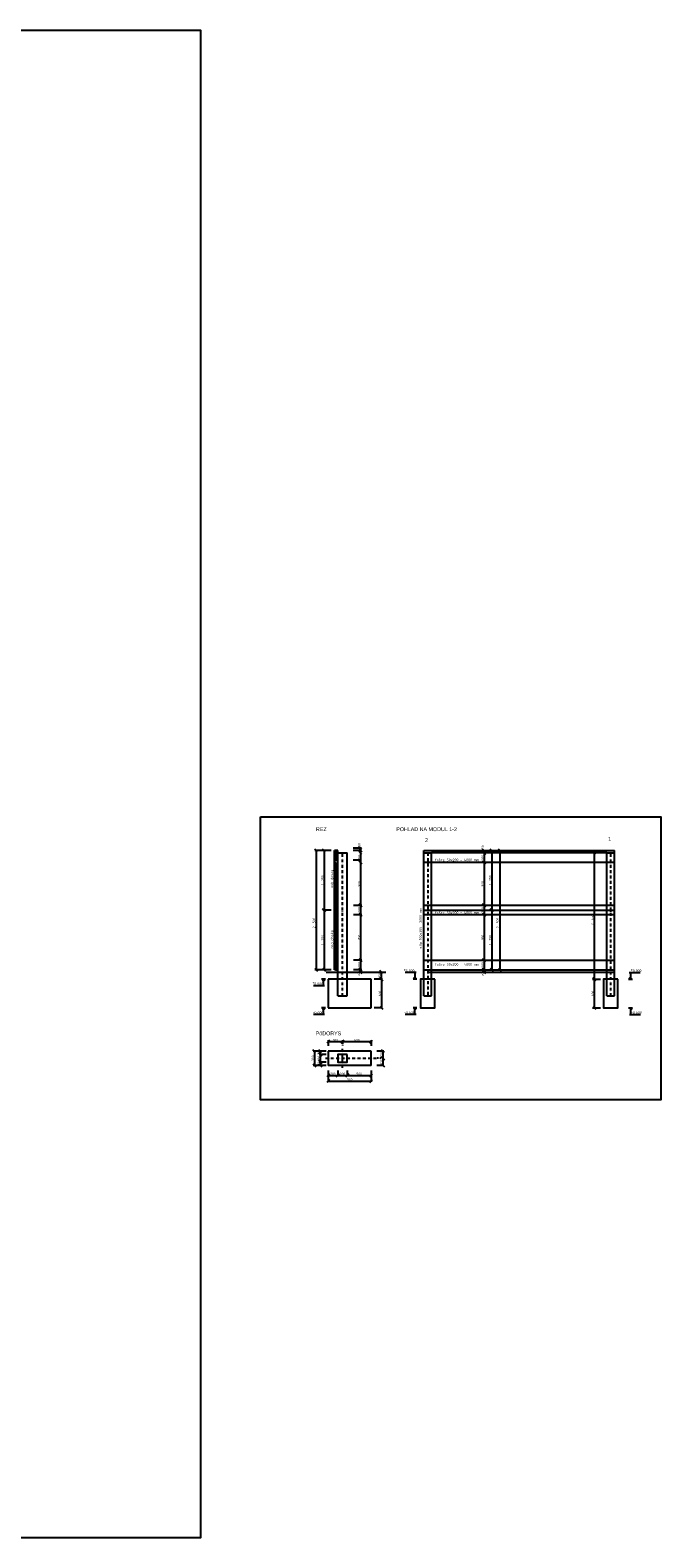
# Model space of a CAD drawing. Extents: x 4743276 to 9726129, y -4307434 to -1665362.
# Tile 9 of 121: x 4902497 to 4915732, y -2166710 to -2135082. Entities that reach past the tile are written whole.
import ezdxf
from ezdxf.enums import TextEntityAlignment as Align

# ---------------------------------------------------------------- set-up
doc = ezdxf.new("R2010")
doc.units = 0
doc.header["$MEASUREMENT"] = 0
doc.linetypes.add('BODKOCIARKOVANA_3', pattern=[5.6, 3, -1.3, 0, -1.3])
doc.layers.get('0').update_dxf_attribs({"linetype": 'CONTINUOUS'})
doc.layers.get('Defpoints').update_dxf_attribs({"color": 61, "linetype": 'CONTINUOUS'})
for name, color, linetype in [('DVERE', 47, 'CONTINUOUS'), ('KÓTY', 4, 'CONTINUOUS'), ('TENKÁ', 7, 'CONTINUOUS'), ('Výšky', 64, 'CONTINUOUS'), ('šrafy-múry', 8, 'CONTINUOUS')]:
    doc.layers.add(name, color=color, linetype=linetype)
doc.styles.add('Style-Arial', font='arial.ttf')
doc.styles.add('STYLE1', font='isocp.shx')
doc.dimstyles.new('STANDARD-20', dxfattribs={"dimtxt": 50, "dimasz": 60, "dimexe": 10, "dimexo": 200, "dimgap": 5, "dimtad": 1, "dimdsep": 46, "dimlunit": 6, "dimtxsty": 'STYLE1', "dimblk1": 'OBLIQUE', "dimblk2": 'OBLIQUE', "dimsah": 1, "dimcen": 2.5, "dimse1": 1, "dimse2": 1, "dimadec": 0, "dimazin": 0, "dimtfac": 1, "dimtmove": 1, "dimatfit": 3, "dimldrblk": 'OBLIQUE', "dimfxl": 1, "dimtolj": 1, "dimtzin": 0, "dimarcsym": 0})

# ---------------------------------------------------------------- blocks, each defined once
blk = doc.blocks.new('_OBLIQUE')
at = {"color": 0, "linetype": 'ByBlock'}
blk.add_line((-0.5, -0.5), (0.5, 0.5), dxfattribs=at)
blk = doc.blocks.new('*D42403')
at = {"layer": 'Defpoints', "color": 0}
for p in [(4912761, -2152292), (4912182, -2153542), (4912761, -2153542)]:
    blk.add_point(p, dxfattribs=at)
at = {"layer": 'KÓTY', "color": 0, "lineweight": -2}
blk.add_line((4912182, -2152292), (4912182, -2153542), dxfattribs=at)
at = {"layer": 'KÓTY', "color": 0, "linetype": 'ByBlock', "lineweight": -2, "xscale": 60, "yscale": 60, "zscale": 60}
for p, rotation in [((4912182, -2152292), 90), ((4912182, -2153542), 270)]:
    blk.add_blockref('_OBLIQUE', p, dxfattribs=dict(at, rotation=rotation))
at = {"layer": 'KÓTY', "color": 0, "insert": (4912151, -2152917), "char_height": 50, "attachment_point": 5, "rotation": 90, "style": 'STYLE1'}
blk.add_mtext('\\A1;1ﾠ250', dxfattribs=at)
blk = doc.blocks.new('*D42404')
at = {"layer": 'Defpoints', "color": 0}
for p in [(4913008, -2153542), (4912182, -2154792), (4913008, -2154792)]:
    blk.add_point(p, dxfattribs=at)
at = {"layer": 'KÓTY', "color": 0, "lineweight": -2}
blk.add_line((4912182, -2153542), (4912182, -2154792), dxfattribs=at)
at = {"layer": 'KÓTY', "color": 0, "linetype": 'ByBlock', "lineweight": -2, "xscale": 60, "yscale": 60, "zscale": 60}
for p, rotation in [((4912182, -2153542), 90), ((4912182, -2154792), 270)]:
    blk.add_blockref('_OBLIQUE', p, dxfattribs=dict(at, rotation=rotation))
at = {"layer": 'KÓTY', "color": 0, "insert": (4912151, -2154167), "char_height": 50, "attachment_point": 5, "rotation": 90, "style": 'STYLE1'}
blk.add_mtext('\\A1;1ﾠ250', dxfattribs=at)
blk = doc.blocks.new('*D42405')
at = {"layer": 'Defpoints', "color": 0}
for p in [(4912182, -2152292), (4912182, -2154792), (4912354, -2154792)]:
    blk.add_point(p, dxfattribs=at)
at = {"layer": 'KÓTY', "color": 0, "lineweight": -2}
blk.add_line((4912354, -2152292), (4912354, -2154792), dxfattribs=at)
at = {"layer": 'KÓTY', "color": 0, "linetype": 'ByBlock', "lineweight": -2, "xscale": 60, "yscale": 60, "zscale": 60}
for p, rotation in [((4912354, -2152292), 90), ((4912354, -2154792), 270)]:
    blk.add_blockref('_OBLIQUE', p, dxfattribs=dict(at, rotation=rotation))
at = {"layer": 'KÓTY', "color": 0, "insert": (4912307, -2153812), "char_height": 50, "attachment_point": 5, "rotation": 90, "style": 'STYLE1'}
blk.add_mtext('\\A1;2ﾠ500', dxfattribs=at)
blk = doc.blocks.new('*D42406')
at = {"layer": 'Defpoints', "color": 0}
for p in [(4910921, -2152342), (4910921, -2152542), (4912022.5, -2152542)]:
    blk.add_point(p, dxfattribs=at)
at = {"layer": 'KÓTY', "color": 0, "lineweight": -2}
blk.add_line((4912022.5, -2152342), (4912022.5, -2152542), dxfattribs=at)
at = {"layer": 'KÓTY', "color": 0, "linetype": 'ByBlock', "lineweight": -2, "xscale": 60, "yscale": 60, "zscale": 60}
for p, rotation in [((4912022.5, -2152342), 90), ((4912022.5, -2152542), 270)]:
    blk.add_blockref('_OBLIQUE', p, dxfattribs=dict(at, rotation=rotation))
at = {"layer": 'KÓTY', "color": 0, "insert": (4911992.5, -2152442), "char_height": 50, "attachment_point": 5, "rotation": 90, "style": 'STYLE1'}
blk.add_mtext('\\A1;200', dxfattribs=at)
blk = doc.blocks.new('*D42407')
at = {"layer": 'Defpoints', "color": 0}
for p in [(4912181.5, -2152542), (4912022.5, -2153442), (4912181.5, -2153442)]:
    blk.add_point(p, dxfattribs=at)
at = {"layer": 'KÓTY', "color": 0, "lineweight": -2}
blk.add_line((4912022.5, -2152542), (4912022.5, -2153442), dxfattribs=at)
at = {"layer": 'KÓTY', "color": 0, "linetype": 'ByBlock', "lineweight": -2, "xscale": 60, "yscale": 60, "zscale": 60}
for p, rotation in [((4912022.5, -2152542), 90), ((4912022.5, -2153442), 270)]:
    blk.add_blockref('_OBLIQUE', p, dxfattribs=dict(at, rotation=rotation))
at = {"layer": 'KÓTY', "color": 0, "insert": (4911992.5, -2152992), "char_height": 50, "attachment_point": 5, "rotation": 90, "style": 'STYLE1'}
blk.add_mtext('\\A1;900', dxfattribs=at)
blk = doc.blocks.new('*D42408')
at = {"layer": 'Defpoints', "color": 0}
for p in [(4912022.5, -2153442), (4912022.5, -2153642), (4912022.5, -2153642)]:
    blk.add_point(p, dxfattribs=at)
at = {"layer": 'KÓTY', "color": 0, "lineweight": -2}
blk.add_line((4912022.5, -2153442), (4912022.5, -2153642), dxfattribs=at)
at = {"layer": 'KÓTY', "color": 0, "linetype": 'ByBlock', "lineweight": -2, "xscale": 60, "yscale": 60, "zscale": 60}
for p, rotation in [((4912022.5, -2153442), 90), ((4912022.5, -2153642), 270)]:
    blk.add_blockref('_OBLIQUE', p, dxfattribs=dict(at, rotation=rotation))
at = {"layer": 'KÓTY', "color": 0, "insert": (4911992.5, -2153542), "char_height": 50, "attachment_point": 5, "rotation": 90, "style": 'STYLE1'}
blk.add_mtext('\\A1;200', dxfattribs=at)
blk = doc.blocks.new('*D42409')
at = {"layer": 'Defpoints', "color": 0}
for p in [(4912022.5, -2153642), (4912022.5, -2154592), (4912022.5, -2154592)]:
    blk.add_point(p, dxfattribs=at)
at = {"layer": 'KÓTY', "color": 0, "lineweight": -2}
blk.add_line((4912022.5, -2153642), (4912022.5, -2154592), dxfattribs=at)
at = {"layer": 'KÓTY', "color": 0, "linetype": 'ByBlock', "lineweight": -2, "xscale": 60, "yscale": 60, "zscale": 60}
for p, rotation in [((4912022.5, -2153642), 90), ((4912022.5, -2154592), 270)]:
    blk.add_blockref('_OBLIQUE', p, dxfattribs=dict(at, rotation=rotation))
at = {"layer": 'KÓTY', "color": 0, "insert": (4911992.5, -2154117), "char_height": 50, "attachment_point": 5, "rotation": 90, "style": 'STYLE1'}
blk.add_mtext('\\A1;950', dxfattribs=at)
blk = doc.blocks.new('*D42410')
at = {"layer": 'Defpoints', "color": 0}
for p in [(4912022.5, -2152292), (4912022.5, -2152292), (4912022.5, -2152342)]:
    blk.add_point(p, dxfattribs=at)
at = {"layer": 'KÓTY', "color": 0, "lineweight": -2}
blk.add_line((4912022.5, -2152342), (4912022.5, -2152292), dxfattribs=at)
at = {"layer": 'KÓTY', "color": 0, "linetype": 'ByBlock', "lineweight": -2, "xscale": 60, "yscale": 60, "zscale": 60}
for p, rotation in [((4912022.5, -2152292), 90), ((4912022.5, -2152342), 270)]:
    blk.add_blockref('_OBLIQUE', p, dxfattribs=dict(at, rotation=rotation))
at = {"layer": 'KÓTY', "color": 0, "insert": (4911998, -2152225), "char_height": 50, "attachment_point": 5, "rotation": 90, "style": 'STYLE1'}
blk.add_mtext('\\A1;50', dxfattribs=at)
blk = doc.blocks.new('*D42411')
at = {"layer": 'Defpoints', "color": 0}
for p in [(4912022.5, -2154592), (4912022.5, -2154792), (4912022.5, -2154792)]:
    blk.add_point(p, dxfattribs=at)
at = {"layer": 'KÓTY', "color": 0, "lineweight": -2}
blk.add_line((4912022.5, -2154592), (4912022.5, -2154792), dxfattribs=at)
at = {"layer": 'KÓTY', "color": 0, "linetype": 'ByBlock', "lineweight": -2, "xscale": 60, "yscale": 60, "zscale": 60}
for p, rotation in [((4912022.5, -2154592), 90), ((4912022.5, -2154792), 270)]:
    blk.add_blockref('_OBLIQUE', p, dxfattribs=dict(at, rotation=rotation))
at = {"layer": 'KÓTY', "color": 0, "insert": (4911992.5, -2154692), "char_height": 50, "attachment_point": 5, "rotation": 90, "style": 'STYLE1'}
blk.add_mtext('\\A1;200', dxfattribs=at)
blk = doc.blocks.new('*D42412')
at = {"layer": 'Defpoints', "color": 0}
for p in [(4912022.5, -2154792), (4912022.5, -2154842), (4912022.5, -2154842)]:
    blk.add_point(p, dxfattribs=at)
at = {"layer": 'KÓTY', "color": 0, "lineweight": -2}
blk.add_line((4912022.5, -2154792), (4912022.5, -2154842), dxfattribs=at)
at = {"layer": 'KÓTY', "color": 0, "linetype": 'ByBlock', "lineweight": -2, "xscale": 60, "yscale": 60, "zscale": 60}
for p, rotation in [((4912022.5, -2154792), 90), ((4912022.5, -2154842), 270)]:
    blk.add_blockref('_OBLIQUE', p, dxfattribs=dict(at, rotation=rotation))
at = {"layer": 'KÓTY', "color": 0, "insert": (4911987, -2154892.5), "char_height": 50, "attachment_point": 5, "rotation": 90, "style": 'STYLE1'}
blk.add_mtext('\\A1;50', dxfattribs=at)
blk = doc.blocks.new('*D42413')
at = {"layer": 'Defpoints', "color": 0}
for p in [(4914531, -2154992), (4914334.5, -2155592), (4914531, -2155592)]:
    blk.add_point(p, dxfattribs=at)
at = {"layer": 'KÓTY', "color": 0, "lineweight": -2}
blk.add_line((4914334.5, -2154992), (4914334.5, -2155592), dxfattribs=at)
at = {"layer": 'KÓTY', "color": 0, "linetype": 'ByBlock', "lineweight": -2, "xscale": 60, "yscale": 60, "zscale": 60}
for p, rotation in [((4914334.5, -2154992), 90), ((4914334.5, -2155592), 270)]:
    blk.add_blockref('_OBLIQUE', p, dxfattribs=dict(at, rotation=rotation))
at = {"layer": 'KÓTY', "color": 0, "insert": (4914304.5, -2155292), "char_height": 50, "attachment_point": 5, "rotation": 90, "style": 'STYLE1'}
blk.add_mtext('\\A1;600', dxfattribs=at)
blk = doc.blocks.new('*D42415')
at = {"layer": 'Defpoints', "color": 0}
for p in [(4914734, -2152342), (4914334, -2154992), (4914664, -2154992)]:
    blk.add_point(p, dxfattribs=at)
at = {"layer": 'KÓTY', "color": 0, "lineweight": -2}
blk.add_line((4914334, -2152342), (4914334, -2154992), dxfattribs=at)
at = {"layer": 'KÓTY', "color": 0, "linetype": 'ByBlock', "lineweight": -2, "xscale": 60, "yscale": 60, "zscale": 60}
for p, rotation in [((4914334, -2152342), 90), ((4914334, -2154992), 270)]:
    blk.add_blockref('_OBLIQUE', p, dxfattribs=dict(at, rotation=rotation))
at = {"layer": 'KÓTY', "color": 0, "insert": (4914295, -2153747), "char_height": 50, "attachment_point": 5, "rotation": 90, "style": 'STYLE1'}
blk.add_mtext('\\A1;2ﾠ650', dxfattribs=at)
blk = doc.blocks.new('*D42417')
at = {"layer": 'Defpoints', "color": 0}
for p in [(4909652, -2154992), (4909652, -2155592), (4909867.5, -2155592)]:
    blk.add_point(p, dxfattribs=at)
at = {"layer": 'KÓTY', "color": 0, "lineweight": -2}
blk.add_line((4909867.5, -2154992), (4909867.5, -2155592), dxfattribs=at)
at = {"layer": 'KÓTY', "color": 0, "linetype": 'ByBlock', "lineweight": -2, "xscale": 60, "yscale": 60, "zscale": 60}
for p, rotation in [((4909867.5, -2154992), 90), ((4909867.5, -2155592), 270)]:
    blk.add_blockref('_OBLIQUE', p, dxfattribs=dict(at, rotation=rotation))
at = {"layer": 'KÓTY', "color": 0, "insert": (4909837.5, -2155292), "char_height": 50, "attachment_point": 5, "rotation": 90, "style": 'STYLE1'}
blk.add_mtext('\\A1;600', dxfattribs=at)
blk = doc.blocks.new('*D42418')
at = {"layer": 'Defpoints', "color": 0}
for p in [(4909652, -2154842), (4909867.5, -2154842), (4909652, -2154992)]:
    blk.add_point(p, dxfattribs=at)
at = {"layer": 'KÓTY', "color": 0, "lineweight": -2}
blk.add_line((4909867.5, -2154992), (4909867.5, -2154842), dxfattribs=at)
at = {"layer": 'KÓTY', "color": 0, "linetype": 'ByBlock', "lineweight": -2, "xscale": 60, "yscale": 60, "zscale": 60}
for p, rotation in [((4909867.5, -2154842), 90), ((4909867.5, -2154992), 270)]:
    blk.add_blockref('_OBLIQUE', p, dxfattribs=dict(at, rotation=rotation))
at = {"layer": 'KÓTY', "color": 0, "insert": (4909837.5, -2154917), "char_height": 50, "attachment_point": 5, "rotation": 90, "style": 'STYLE1'}
blk.add_mtext('\\A1;150', dxfattribs=at)
blk = doc.blocks.new('*D42421')
at = {"layer": 'Defpoints', "color": 0}
for p in [(4908327, -2152292), (4908327, -2154792), (4908500, -2154792)]:
    blk.add_point(p, dxfattribs=at)
at = {"layer": 'KÓTY', "color": 0, "lineweight": -2}
blk.add_line((4908500, -2152292), (4908500, -2154792), dxfattribs=at)
at = {"layer": 'KÓTY', "color": 0, "linetype": 'ByBlock', "lineweight": -2, "xscale": 60, "yscale": 60, "zscale": 60}
for p, rotation in [((4908500, -2152292), 90), ((4908500, -2154792), 270)]:
    blk.add_blockref('_OBLIQUE', p, dxfattribs=dict(at, rotation=rotation))
at = {"layer": 'KÓTY', "color": 0, "insert": (4908453, -2153812), "char_height": 50, "attachment_point": 5, "rotation": 90, "style": 'STYLE1'}
blk.add_mtext('\\A1;2ﾠ500', dxfattribs=at)
blk = doc.blocks.new('*D42422')
at = {"layer": 'Defpoints', "color": 0}
for p in [(4909244, -2152292), (4908664, -2153542), (4909244, -2153542)]:
    blk.add_point(p, dxfattribs=at)
at = {"layer": 'KÓTY', "color": 0, "lineweight": -2}
blk.add_line((4908664, -2152292), (4908664, -2153542), dxfattribs=at)
at = {"layer": 'KÓTY', "color": 0, "linetype": 'ByBlock', "lineweight": -2, "xscale": 60, "yscale": 60, "zscale": 60}
for p, rotation in [((4908664, -2152292), 90), ((4908664, -2153542), 270)]:
    blk.add_blockref('_OBLIQUE', p, dxfattribs=dict(at, rotation=rotation))
at = {"layer": 'KÓTY', "color": 0, "insert": (4908634, -2152917), "char_height": 50, "attachment_point": 5, "rotation": 90, "style": 'STYLE1'}
blk.add_mtext('\\A1;1ﾠ250', dxfattribs=at)
blk = doc.blocks.new('*D42423')
at = {"layer": 'Defpoints', "color": 0}
for p in [(4909491, -2153542), (4908664, -2154792), (4909491, -2154792)]:
    blk.add_point(p, dxfattribs=at)
at = {"layer": 'KÓTY', "color": 0, "lineweight": -2}
blk.add_line((4908664, -2153542), (4908664, -2154792), dxfattribs=at)
at = {"layer": 'KÓTY', "color": 0, "linetype": 'ByBlock', "lineweight": -2, "xscale": 60, "yscale": 60, "zscale": 60}
for p, rotation in [((4908664, -2153542), 90), ((4908664, -2154792), 270)]:
    blk.add_blockref('_OBLIQUE', p, dxfattribs=dict(at, rotation=rotation))
at = {"layer": 'KÓTY', "color": 0, "insert": (4908634, -2154167), "char_height": 50, "attachment_point": 5, "rotation": 90, "style": 'STYLE1'}
blk.add_mtext('\\A1;1ﾠ250', dxfattribs=at)
blk = doc.blocks.new('*D42424')
at = {"layer": 'Defpoints', "color": 0}
for p in [(4908327, -2152342), (4908327, -2152542), (4909428.5, -2152542)]:
    blk.add_point(p, dxfattribs=at)
at = {"layer": 'KÓTY', "color": 0, "lineweight": -2}
blk.add_line((4909428.5, -2152342), (4909428.5, -2152542), dxfattribs=at)
at = {"layer": 'KÓTY', "color": 0, "linetype": 'ByBlock', "lineweight": -2, "xscale": 60, "yscale": 60, "zscale": 60}
for p, rotation in [((4909428.5, -2152342), 90), ((4909428.5, -2152542), 270)]:
    blk.add_blockref('_OBLIQUE', p, dxfattribs=dict(at, rotation=rotation))
at = {"layer": 'KÓTY', "color": 0, "insert": (4909398.5, -2152442), "char_height": 50, "attachment_point": 5, "rotation": 90, "style": 'STYLE1'}
blk.add_mtext('\\A1;200', dxfattribs=at)
blk = doc.blocks.new('*D42425')
at = {"layer": 'Defpoints', "color": 0}
for p in [(4909587.5, -2152542), (4909428.5, -2153442), (4909587.5, -2153442)]:
    blk.add_point(p, dxfattribs=at)
at = {"layer": 'KÓTY', "color": 0, "lineweight": -2}
blk.add_line((4909428.5, -2152542), (4909428.5, -2153442), dxfattribs=at)
at = {"layer": 'KÓTY', "color": 0, "linetype": 'ByBlock', "lineweight": -2, "xscale": 60, "yscale": 60, "zscale": 60}
for p, rotation in [((4909428.5, -2152542), 90), ((4909428.5, -2153442), 270)]:
    blk.add_blockref('_OBLIQUE', p, dxfattribs=dict(at, rotation=rotation))
at = {"layer": 'KÓTY', "color": 0, "insert": (4909398.5, -2152992), "char_height": 50, "attachment_point": 5, "rotation": 90, "style": 'STYLE1'}
blk.add_mtext('\\A1;900', dxfattribs=at)
blk = doc.blocks.new('*D42426')
at = {"layer": 'Defpoints', "color": 0}
for p in [(4909428.5, -2153442), (4909428.5, -2153642), (4909428.5, -2153642)]:
    blk.add_point(p, dxfattribs=at)
at = {"layer": 'KÓTY', "color": 0, "lineweight": -2}
blk.add_line((4909428.5, -2153442), (4909428.5, -2153642), dxfattribs=at)
at = {"layer": 'KÓTY', "color": 0, "linetype": 'ByBlock', "lineweight": -2, "xscale": 60, "yscale": 60, "zscale": 60}
for p, rotation in [((4909428.5, -2153442), 90), ((4909428.5, -2153642), 270)]:
    blk.add_blockref('_OBLIQUE', p, dxfattribs=dict(at, rotation=rotation))
at = {"layer": 'KÓTY', "color": 0, "insert": (4909398.5, -2153542), "char_height": 50, "attachment_point": 5, "rotation": 90, "style": 'STYLE1'}
blk.add_mtext('\\A1;200', dxfattribs=at)
blk = doc.blocks.new('*D42427')
at = {"layer": 'Defpoints', "color": 0}
for p in [(4909428.5, -2153642), (4909428.5, -2154592), (4909428.5, -2154592)]:
    blk.add_point(p, dxfattribs=at)
at = {"layer": 'KÓTY', "color": 0, "lineweight": -2}
blk.add_line((4909428.5, -2153642), (4909428.5, -2154592), dxfattribs=at)
at = {"layer": 'KÓTY', "color": 0, "linetype": 'ByBlock', "lineweight": -2, "xscale": 60, "yscale": 60, "zscale": 60}
for p, rotation in [((4909428.5, -2153642), 90), ((4909428.5, -2154592), 270)]:
    blk.add_blockref('_OBLIQUE', p, dxfattribs=dict(at, rotation=rotation))
at = {"layer": 'KÓTY', "color": 0, "insert": (4909398.5, -2154117), "char_height": 50, "attachment_point": 5, "rotation": 90, "style": 'STYLE1'}
blk.add_mtext('\\A1;950', dxfattribs=at)
blk = doc.blocks.new('*D42428')
at = {"layer": 'Defpoints', "color": 0}
for p in [(4909425, -2152242), (4909425, -2152242), (4909425, -2152292)]:
    blk.add_point(p, dxfattribs=at)
at = {"layer": 'KÓTY', "color": 0, "lineweight": -2}
blk.add_line((4909425, -2152292), (4909425, -2152242), dxfattribs=at)
at = {"layer": 'KÓTY', "color": 0, "linetype": 'ByBlock', "lineweight": -2, "xscale": 60, "yscale": 60, "zscale": 60}
for p, rotation in [((4909425, -2152242), 90), ((4909425, -2152292), 270)]:
    blk.add_blockref('_OBLIQUE', p, dxfattribs=dict(at, rotation=rotation))
at = {"layer": 'KÓTY', "color": 0, "insert": (4909401, -2152175), "char_height": 50, "attachment_point": 5, "rotation": 90, "style": 'STYLE1'}
blk.add_mtext('\\A1;50', dxfattribs=at)
blk = doc.blocks.new('*D42429')
at = {"layer": 'Defpoints', "color": 0}
for p in [(4909428.5, -2154592), (4909428.5, -2154792), (4909428.5, -2154792)]:
    blk.add_point(p, dxfattribs=at)
at = {"layer": 'KÓTY', "color": 0, "lineweight": -2}
blk.add_line((4909428.5, -2154592), (4909428.5, -2154792), dxfattribs=at)
at = {"layer": 'KÓTY', "color": 0, "linetype": 'ByBlock', "lineweight": -2, "xscale": 60, "yscale": 60, "zscale": 60}
for p, rotation in [((4909428.5, -2154592), 90), ((4909428.5, -2154792), 270)]:
    blk.add_blockref('_OBLIQUE', p, dxfattribs=dict(at, rotation=rotation))
at = {"layer": 'KÓTY', "color": 0, "insert": (4909398.5, -2154692), "char_height": 50, "attachment_point": 5, "rotation": 90, "style": 'STYLE1'}
blk.add_mtext('\\A1;200', dxfattribs=at)
blk = doc.blocks.new('*D42430')
at = {"layer": 'Defpoints', "color": 0}
for p in [(4909428.5, -2154792), (4909428.5, -2154842), (4909428.5, -2154842)]:
    blk.add_point(p, dxfattribs=at)
at = {"layer": 'KÓTY', "color": 0, "lineweight": -2}
blk.add_line((4909428.5, -2154792), (4909428.5, -2154842), dxfattribs=at)
at = {"layer": 'KÓTY', "color": 0, "linetype": 'ByBlock', "lineweight": -2, "xscale": 60, "yscale": 60, "zscale": 60}
for p, rotation in [((4909428.5, -2154792), 90), ((4909428.5, -2154842), 270)]:
    blk.add_blockref('_OBLIQUE', p, dxfattribs=dict(at, rotation=rotation))
at = {"layer": 'KÓTY', "color": 0, "insert": (4909393, -2154892.5), "char_height": 50, "attachment_point": 5, "rotation": 90, "style": 'STYLE1'}
blk.add_mtext('\\A1;50', dxfattribs=at)
blk = doc.blocks.new('*D42431')
at = {"layer": 'Defpoints', "color": 0}
for p in [(4908952, -2156729.5), (4908752, -2156799.5), (4908952, -2157008)]:
    blk.add_point(p, dxfattribs=at)
at = {"layer": 'KÓTY', "color": 0, "lineweight": -2}
blk.add_line((4908752, -2157008), (4908952, -2157008), dxfattribs=at)
at = {"layer": 'KÓTY', "color": 0, "linetype": 'ByBlock', "lineweight": -2, "xscale": 60, "yscale": 60, "zscale": 60, "rotation": 180}
blk.add_blockref('_OBLIQUE', (4908752, -2157008), dxfattribs=at)
at = {"layer": 'KÓTY', "color": 0, "linetype": 'ByBlock', "lineweight": -2, "xscale": 60, "yscale": 60, "zscale": 60}
blk.add_blockref('_OBLIQUE', (4908952, -2157008), dxfattribs=at)
at = {"layer": 'KÓTY', "color": 0, "insert": (4908852, -2156978), "char_height": 50, "attachment_point": 5, "style": 'STYLE1'}
blk.add_mtext('\\A1;200', dxfattribs=at)
blk = doc.blocks.new('*D42432')
at = {"layer": 'Defpoints', "color": 0}
for p in [(4908952, -2156729.5), (4909152, -2156729.5), (4909152, -2157008)]:
    blk.add_point(p, dxfattribs=at)
at = {"layer": 'KÓTY', "color": 0, "lineweight": -2}
blk.add_line((4908952, -2157008), (4909152, -2157008), dxfattribs=at)
at = {"layer": 'KÓTY', "color": 0, "linetype": 'ByBlock', "lineweight": -2, "xscale": 60, "yscale": 60, "zscale": 60, "rotation": 180}
blk.add_blockref('_OBLIQUE', (4908952, -2157008), dxfattribs=at)
at = {"layer": 'KÓTY', "color": 0, "linetype": 'ByBlock', "lineweight": -2, "xscale": 60, "yscale": 60, "zscale": 60}
blk.add_blockref('_OBLIQUE', (4909152, -2157008), dxfattribs=at)
at = {"layer": 'KÓTY', "color": 0, "insert": (4909052, -2156978), "char_height": 50, "attachment_point": 5, "style": 'STYLE1'}
blk.add_mtext('\\A1;200', dxfattribs=at)
blk = doc.blocks.new('*D42433')
at = {"layer": 'Defpoints', "color": 0}
for p in [(4909152, -2156729.5), (4909652, -2156729.5), (4909652, -2157008)]:
    blk.add_point(p, dxfattribs=at)
at = {"layer": 'KÓTY', "color": 0, "lineweight": -2}
blk.add_line((4909152, -2157008), (4909652, -2157008), dxfattribs=at)
at = {"layer": 'KÓTY', "color": 0, "linetype": 'ByBlock', "lineweight": -2, "xscale": 60, "yscale": 60, "zscale": 60, "rotation": 180}
blk.add_blockref('_OBLIQUE', (4909152, -2157008), dxfattribs=at)
at = {"layer": 'KÓTY', "color": 0, "linetype": 'ByBlock', "lineweight": -2, "xscale": 60, "yscale": 60, "zscale": 60}
blk.add_blockref('_OBLIQUE', (4909652, -2157008), dxfattribs=at)
at = {"layer": 'KÓTY', "color": 0, "insert": (4909402, -2156978), "char_height": 50, "attachment_point": 5, "style": 'STYLE1'}
blk.add_mtext('\\A1;500', dxfattribs=at)
blk = doc.blocks.new('*D42434')
at = {"layer": 'Defpoints', "color": 0}
for p in [(4908752, -2156799.5), (4909652, -2156799.5), (4909652, -2157127)]:
    blk.add_point(p, dxfattribs=at)
at = {"layer": 'KÓTY', "color": 0, "lineweight": -2}
blk.add_line((4908752, -2157127), (4909652, -2157127), dxfattribs=at)
at = {"layer": 'KÓTY', "color": 0, "linetype": 'ByBlock', "lineweight": -2, "xscale": 60, "yscale": 60, "zscale": 60, "rotation": 180}
blk.add_blockref('_OBLIQUE', (4908752, -2157127), dxfattribs=at)
at = {"layer": 'KÓTY', "color": 0, "linetype": 'ByBlock', "lineweight": -2, "xscale": 60, "yscale": 60, "zscale": 60}
blk.add_blockref('_OBLIQUE', (4909652, -2157127), dxfattribs=at)
at = {"layer": 'KÓTY', "color": 0, "insert": (4909202, -2157097), "char_height": 50, "attachment_point": 5, "style": 'STYLE1'}
blk.add_mtext('\\A1;900', dxfattribs=at)
blk = doc.blocks.new('*D42435')
at = {"layer": 'Defpoints', "color": 0}
for p in [(4908745, -2156499.5), (4908460.5, -2156799.5), (4908745, -2156799.5)]:
    blk.add_point(p, dxfattribs=at)
at = {"layer": 'KÓTY', "color": 0, "lineweight": -2}
blk.add_line((4908460.5, -2156499.5), (4908460.5, -2156799.5), dxfattribs=at)
at = {"layer": 'KÓTY', "color": 0, "linetype": 'ByBlock', "lineweight": -2, "xscale": 60, "yscale": 60, "zscale": 60}
for p, rotation in [((4908460.5, -2156499.5), 90), ((4908460.5, -2156799.5), 270)]:
    blk.add_blockref('_OBLIQUE', p, dxfattribs=dict(at, rotation=rotation))
at = {"layer": 'KÓTY', "color": 0, "insert": (4908430.5, -2156649.5), "char_height": 50, "attachment_point": 5, "rotation": 90, "style": 'STYLE1'}
blk.add_mtext('\\A1;300', dxfattribs=at)
blk = doc.blocks.new('*D42436')
at = {"layer": 'Defpoints', "color": 0}
for p in [(4908585.5, -2156499.5), (4908922.5, -2156499.5), (4908922.5, -2156569.5)]:
    blk.add_point(p, dxfattribs=at)
at = {"layer": 'KÓTY', "color": 0, "lineweight": -2}
blk.add_line((4908585.5, -2156569.5), (4908585.5, -2156499.5), dxfattribs=at)
at = {"layer": 'KÓTY', "color": 0, "linetype": 'ByBlock', "lineweight": -2, "xscale": 60, "yscale": 60, "zscale": 60}
for p, rotation in [((4908585.5, -2156499.5), 90), ((4908585.5, -2156569.5), 270)]:
    blk.add_blockref('_OBLIQUE', p, dxfattribs=dict(at, rotation=rotation))
at = {"layer": 'KÓTY', "color": 0, "insert": (4908555.5, -2156534.5), "char_height": 50, "attachment_point": 5, "rotation": 90, "style": 'STYLE1'}
blk.add_mtext('\\A1;70', dxfattribs=at)
blk = doc.blocks.new('*D42437')
at = {"layer": 'Defpoints', "color": 0}
for p in [(4908585.5, -2156729.5), (4908922.5, -2156569.5), (4908922.5, -2156729.5)]:
    blk.add_point(p, dxfattribs=at)
at = {"layer": 'KÓTY', "color": 0, "lineweight": -2}
blk.add_line((4908585.5, -2156569.5), (4908585.5, -2156729.5), dxfattribs=at)
at = {"layer": 'KÓTY', "color": 0, "linetype": 'ByBlock', "lineweight": -2, "xscale": 60, "yscale": 60, "zscale": 60}
for p, rotation in [((4908585.5, -2156569.5), 90), ((4908585.5, -2156729.5), 270)]:
    blk.add_blockref('_OBLIQUE', p, dxfattribs=dict(at, rotation=rotation))
at = {"layer": 'KÓTY', "color": 0, "insert": (4908555.5, -2156649.5), "char_height": 50, "attachment_point": 5, "rotation": 90, "style": 'STYLE1'}
blk.add_mtext('\\A1;160', dxfattribs=at)
blk = doc.blocks.new('*D42438')
at = {"layer": 'Defpoints', "color": 0}
for p in [(4908922.5, -2156729.5), (4908585.5, -2156799.5), (4908922.5, -2156799.5)]:
    blk.add_point(p, dxfattribs=at)
at = {"layer": 'KÓTY', "color": 0, "lineweight": -2}
blk.add_line((4908585.5, -2156729.5), (4908585.5, -2156799.5), dxfattribs=at)
at = {"layer": 'KÓTY', "color": 0, "linetype": 'ByBlock', "lineweight": -2, "xscale": 60, "yscale": 60, "zscale": 60}
for p, rotation in [((4908585.5, -2156729.5), 90), ((4908585.5, -2156799.5), 270)]:
    blk.add_blockref('_OBLIQUE', p, dxfattribs=dict(at, rotation=rotation))
at = {"layer": 'KÓTY', "color": 0, "insert": (4908555.5, -2156764.5), "char_height": 50, "attachment_point": 5, "rotation": 90, "style": 'STYLE1'}
blk.add_mtext('\\A1;70', dxfattribs=at)
blk = doc.blocks.new('*D42439')
at = {"layer": 'Defpoints', "color": 0}
for p in [(4909052, -2156300), (4908752, -2156499.5), (4909052, -2156449.5)]:
    blk.add_point(p, dxfattribs=at)
at = {"layer": 'KÓTY', "color": 0, "lineweight": -2}
blk.add_line((4908752, -2156300), (4909052, -2156300), dxfattribs=at)
at = {"layer": 'KÓTY', "color": 0, "linetype": 'ByBlock', "lineweight": -2, "xscale": 60, "yscale": 60, "zscale": 60, "rotation": 180}
blk.add_blockref('_OBLIQUE', (4908752, -2156300), dxfattribs=at)
at = {"layer": 'KÓTY', "color": 0, "linetype": 'ByBlock', "lineweight": -2, "xscale": 60, "yscale": 60, "zscale": 60}
blk.add_blockref('_OBLIQUE', (4909052, -2156300), dxfattribs=at)
at = {"layer": 'KÓTY', "color": 0, "insert": (4908902, -2156270), "char_height": 50, "attachment_point": 5, "style": 'STYLE1'}
blk.add_mtext('\\A1;300', dxfattribs=at)
blk = doc.blocks.new('*D42440')
at = {"layer": 'Defpoints', "color": 0}
for p in [(4909652, -2156300), (4909052, -2156449.5), (4909652, -2156499.5)]:
    blk.add_point(p, dxfattribs=at)
at = {"layer": 'KÓTY', "color": 0, "lineweight": -2}
blk.add_line((4909052, -2156300), (4909652, -2156300), dxfattribs=at)
at = {"layer": 'KÓTY', "color": 0, "linetype": 'ByBlock', "lineweight": -2, "xscale": 60, "yscale": 60, "zscale": 60, "rotation": 180}
blk.add_blockref('_OBLIQUE', (4909052, -2156300), dxfattribs=at)
at = {"layer": 'KÓTY', "color": 0, "linetype": 'ByBlock', "lineweight": -2, "xscale": 60, "yscale": 60, "zscale": 60}
blk.add_blockref('_OBLIQUE', (4909652, -2156300), dxfattribs=at)
at = {"layer": 'KÓTY', "color": 0, "insert": (4909352, -2156270), "char_height": 50, "attachment_point": 5, "style": 'STYLE1'}
blk.add_mtext('\\A1;600', dxfattribs=at)
blk = doc.blocks.new('*D42441')
at = {"layer": 'Defpoints', "color": 0}
for p in [(4909652, -2156499.5), (4909652, -2156649.5), (4909900, -2156649.5)]:
    blk.add_point(p, dxfattribs=at)
at = {"layer": 'KÓTY', "color": 0, "lineweight": -2}
blk.add_line((4909900, -2156499.5), (4909900, -2156649.5), dxfattribs=at)
at = {"layer": 'KÓTY', "color": 0, "linetype": 'ByBlock', "lineweight": -2, "xscale": 60, "yscale": 60, "zscale": 60}
for p, rotation in [((4909900, -2156499.5), 90), ((4909900, -2156649.5), 270)]:
    blk.add_blockref('_OBLIQUE', p, dxfattribs=dict(at, rotation=rotation))
at = {"layer": 'KÓTY', "color": 0, "insert": (4909870, -2156574.5), "char_height": 50, "attachment_point": 5, "rotation": 90, "style": 'STYLE1'}
blk.add_mtext('\\A1;150', dxfattribs=at)
blk = doc.blocks.new('*D42442')
at = {"layer": 'Defpoints', "color": 0}
for p in [(4909652, -2156649.5), (4909652, -2156799.5), (4909900, -2156799.5)]:
    blk.add_point(p, dxfattribs=at)
at = {"layer": 'KÓTY', "color": 0, "lineweight": -2}
blk.add_line((4909900, -2156649.5), (4909900, -2156799.5), dxfattribs=at)
at = {"layer": 'KÓTY', "color": 0, "linetype": 'ByBlock', "lineweight": -2, "xscale": 60, "yscale": 60, "zscale": 60}
for p, rotation in [((4909900, -2156649.5), 90), ((4909900, -2156799.5), 270)]:
    blk.add_blockref('_OBLIQUE', p, dxfattribs=dict(at, rotation=rotation))
at = {"layer": 'KÓTY', "color": 0, "insert": (4909870, -2156724.5), "char_height": 50, "attachment_point": 5, "rotation": 90, "style": 'STYLE1'}
blk.add_mtext('\\A1;150', dxfattribs=at)

msp = doc.modelspace()

# ---------------------------------------------------------------- hatches: boundary and pattern name
at = {"layer": 'TENKÁ'}
h = msp.add_hatch(dxfattribs=at)
h.set_pattern_fill('ANSI38', color=256, scale=150)
h.paths.add_polyline_path([(4908882, -2153542), (4908902, -2153542), (4908902, -2153442), (4908902, -2152542), (4908902, -2152342), (4908902, -2152292), (4908882, -2152292)])
h = msp.add_hatch(dxfattribs=at)
h.set_pattern_fill('ANSI31', color=8, scale=150)
h.set_pattern_definition([(45, (0, 2300), (-13.25825215, 13.25825215), [])])
h.paths.add_polyline_path([(4908952, -2152492), (4908952, -2152292), (4908902, -2152292), (4908902, -2152492)])
h = msp.add_hatch(dxfattribs=at)
h.set_pattern_fill('ANSI38', color=256, scale=150)
h.paths.add_polyline_path([(4908882, -2154792), (4908902, -2154792), (4908902, -2154592), (4908902, -2153642), (4908902, -2153542), (4908882, -2153542)])
h = msp.add_hatch(dxfattribs=at)
h.set_pattern_fill('ANSI31', color=8, scale=150)
h.set_pattern_definition([(45, (0, 1150), (-13.25825215, 13.25825215), [])])
h.paths.add_polyline_path([(4908952, -2153642), (4908952, -2153442), (4908902, -2153442), (4908902, -2153642)])
h = msp.add_hatch(dxfattribs=at)
h.set_pattern_fill('ANSI31', color=8, scale=150)
h.paths.add_polyline_path([(4908952, -2154792), (4908952, -2154592), (4908902, -2154592), (4908902, -2154792)])

# ---------------------------------------------------------------- linework, layer by layer
at = {"layer": 'Defpoints'}
for points in [[(4816590, -2135082), (4906071, -2135082), (4906071, -2166710.5), (4816590, -2166710.5)], [(4907332, -2151582), (4915732, -2151582), (4915732, -2157522), (4907332, -2157522)]]:
    msp.add_lwpolyline(points, close=True, dxfattribs=at)
at = {"layer": 'DVERE'}
for p, q in [((4908902, -2152492), (4908902, -2152292)), ((4908952, -2155342), (4908952, -2152342)), ((4908952, -2152342), (4909152, -2152342)), ((4909152, -2155342), (4909152, -2152342)), ((4910761, -2155342), (4910761, -2152342)), ((4910761, -2152342), (4910921, -2152342)), ((4910921, -2155342), (4910921, -2152342)), ((4914601, -2155342), (4914601, -2152342)), ((4914601, -2152342), (4914761, -2152342)), ((4914761, -2155342), (4914761, -2152342)), ((4908902, -2153642), (4908902, -2153442)), ((4908902, -2154792), (4908902, -2154592)), ((4908952, -2155342), (4909152, -2155342)), ((4910761, -2155342), (4910921, -2155342)), ((4914601, -2155342), (4914761, -2155342))]:
    msp.add_line(p, q, dxfattribs=at)
msp.add_lwpolyline([(4909152, -2156569.5), (4908952, -2156569.5), (4908952, -2156729.5), (4909152, -2156729.5)], close=True, dxfattribs=at)
at = {"layer": 'KÓTY'}
for p, q in [((4908646, -2152292), (4908471.5, -2152292)), ((4908810.5, -2152292), (4908636, -2152292)), ((4909451.16, -2152242.112), (4909276.66, -2152242.112)), ((4909451.16, -2152292.112), (4909276.66, -2152292.112)), ((4909451.16, -2152492.112), (4909276.66, -2152492.112)), ((4908810.5, -2153542), (4908636, -2153542)), ((4909454.5, -2153442), (4909280, -2153442)), ((4909454.5, -2153642), (4909280, -2153642)), ((4908646, -2154792), (4908471.5, -2154792)), ((4908810.5, -2154792), (4908636, -2154792)), ((4909454.5, -2154592), (4909280, -2154592)), ((4909454.5, -2154792), (4909280, -2154792)), ((4909893.5, -2154992), (4909719, -2154992)), ((4914296.5, -2154992), (4914464.5, -2154992)), ((4909893.5, -2155592), (4909719, -2155592)), ((4914296.5, -2155592), (4914464.5, -2155592)), ((4908752, -2156268.5), (4908752, -2156387.5)), ((4909652, -2156268.5), (4909652, -2156387.5)), ((4908585.5, -2156499.5), (4908438, -2156499.5)), ((4908710.5, -2156499.5), (4908563, -2156499.5)), ((4908710.5, -2156569.5), (4908563, -2156569.5)), ((4908710.5, -2156729.5), (4908563, -2156729.5)), ((4909922, -2156499.5), (4909774.5, -2156499.5)), ((4908585.5, -2156799.5), (4908438, -2156799.5)), ((4908710.5, -2156799.5), (4908563, -2156799.5)), ((4908752, -2156903.5), (4908752, -2157022.5)), ((4908752, -2157022.5), (4908752, -2157141.5)), ((4908952, -2156903.5), (4908952, -2157022.5)), ((4909152, -2156903.5), (4909152, -2157022.5)), ((4909652, -2156903.5), (4909652, -2157022.5)), ((4909652, -2157022.5), (4909652, -2157141.5)), ((4909922, -2156799.5), (4909774.5, -2156799.5))]:
    msp.add_line(p, q, dxfattribs=at)
at = {"layer": 'KÓTY', "linetype": 'BODKOCIARKOVANA_3', "ltscale": 10}
for p, q in [((4909052, -2156268.5), (4909052, -2156387.5)), ((4909922, -2156649.5), (4909774.5, -2156649.5))]:
    msp.add_line(p, q, dxfattribs=at)
at = {"layer": 'TENKÁ'}
for p, q in [((4908882, -2154792), (4908882, -2152292)), ((4908902, -2152292), (4908882, -2152292)), ((4908902, -2152342), (4908902, -2152292)), ((4908902, -2152542), (4908902, -2153442)), ((4908902, -2153542), (4908882, -2153542)), ((4908902, -2153642), (4908902, -2154592)), ((4908902, -2154792), (4908882, -2154792)), ((4908675.578, -2155130.2), (4908445.378, -2155130.2)), ((4908695.5, -2154992), (4908613.978, -2154992)), ((4908649.478, -2154992), (4908619.779, -2155021.698)), ((4908649.478, -2155130.2), (4908649.478, -2154992)), ((4908649.478, -2154992), (4908679.176, -2155021.698)), ((4909652, -2154992), (4908752, -2154992)), ((4908752, -2154992), (4908752, -2155592)), ((4909652, -2155592), (4909652, -2154992)), ((4910597.988, -2154853.8), (4910367.788, -2154853.8)), ((4910614, -2154992), (4910532.478, -2154992)), ((4910571.888, -2154992), (4910542.19, -2154962.302)), ((4910571.888, -2154853.8), (4910571.888, -2154992)), ((4910571.888, -2154992), (4910601.587, -2154962.302)), ((4915054.5, -2154992), (4915136.022, -2154992)), ((4915096.612, -2154992), (4915066.913, -2154962.302)), ((4915070.512, -2154853.8), (4915300.712, -2154853.8)), ((4915096.612, -2154853.8), (4915096.612, -2154992)), ((4915096.612, -2154992), (4915126.31, -2154962.302)), ((4908675.578, -2155730.2), (4908445.378, -2155730.2)), ((4908695.5, -2155592), (4908613.978, -2155592)), ((4908649.478, -2155592), (4908619.779, -2155621.698)), ((4908649.478, -2155730.2), (4908649.478, -2155592)), ((4908649.478, -2155592), (4908679.176, -2155621.698)), ((4908752, -2155592), (4909652, -2155592)), ((4910594.078, -2155730.2), (4910363.878, -2155730.2)), ((4910614, -2155592), (4910532.478, -2155592)), ((4910567.978, -2155592), (4910538.279, -2155621.698)), ((4910567.978, -2155730.2), (4910567.978, -2155592)), ((4910567.978, -2155592), (4910597.676, -2155621.698)), ((4915054.5, -2155592), (4915136.022, -2155592)), ((4915100.522, -2155592), (4915070.824, -2155621.698)), ((4915074.422, -2155730.2), (4915304.622, -2155730.2)), ((4915100.522, -2155730.2), (4915100.522, -2155592)), ((4915100.522, -2155592), (4915130.221, -2155621.698)), ((4909652, -2156499.5), (4908752, -2156499.5)), ((4908752, -2156499.5), (4908752, -2156799.5)), ((4909652, -2156799.5), (4909652, -2156499.5)), ((4909652, -2156799.5), (4908752, -2156799.5))]:
    msp.add_line(p, q, dxfattribs=at)
at = {"layer": 'TENKÁ', "color": 8}
for p, q in [((4914761, -2152542), (4910761, -2152542)), ((4914601, -2152342), (4910921, -2152342)), ((4914761, -2153442), (4910761, -2153442)), ((4914761, -2153642), (4910761, -2153642)), ((4910761, -2154592), (4914761, -2154592)), ((4910761, -2154792), (4914761, -2154792))]:
    msp.add_line(p, q, dxfattribs=at)
for points in [[(4908952, -2152292), (4908902, -2152292), (4908902, -2152492), (4908952, -2152492)], [(4908952, -2153442), (4908902, -2153442), (4908902, -2153642), (4908952, -2153642)], [(4908952, -2154592), (4908902, -2154592), (4908902, -2154792), (4908952, -2154792)]]:
    msp.add_lwpolyline(points, close=True, dxfattribs=at)
at = {"layer": 'TENKÁ'}
for points in [[(4910991, -2154992), (4910691, -2154992), (4910691, -2155592), (4910991, -2155592)], [(4914831, -2154992), (4914531, -2154992), (4914531, -2155592), (4914831, -2155592)]]:
    msp.add_lwpolyline(points, close=True, dxfattribs=at)
at = {"layer": 'Výšky', "color": 30}
for p, q in [((4910761, -2152292), (4914761, -2152292)), ((4910761, -2152342), (4910761, -2152292)), ((4914761, -2152342), (4914761, -2152292)), ((4910761, -2153542), (4914761, -2153542))]:
    msp.add_line(p, q, dxfattribs=at)
at = {"layer": 'Výšky', "color": 1}
for p, q in [((4908710.5, -2154842), (4909964, -2154842)), ((4910841, -2154842), (4914761, -2154842))]:
    msp.add_line(p, q, dxfattribs=at)
at = {"layer": 'šrafy-múry', "linetype": 'BODKOCIARKOVANA_3', "ltscale": 20}
for p, q in [((4909052, -2155342), (4909052, -2152342)), ((4910841, -2152342), (4910841, -2155342)), ((4914681, -2155342), (4914681, -2152342)), ((4908694, -2156649.5), (4909763, -2156649.5)), ((4909052, -2156849.5), (4909052, -2156449.5))]:
    msp.add_line(p, q, dxfattribs=at)

# ---------------------------------------------------------------- texts
at = {"layer": 'TENKÁ', "style": 'Style-Arial'}
for s, p in [('REZ', (4908606.918, -2151805.165)), ('POHLAD NA MODUL 1-2', (4910815.918, -2151805.165)), ('2', (4910815.918, -2152032.665)), ('1', (4914658.918, -2152005.665)), ('PôDORYS', (4908757.918, -2156087.665))]:
    msp.add_text(s, height=80, dxfattribs=at).set_placement(p, align=Align.TOP_CENTER)
at = {"layer": 'TENKÁ', "ltscale": 0.25, "style": 'STYLE1'}
for s, height, p in [('fošna 50x200 - 4000 mm', 54, (4910988.81, -2152515.358)), ('fošna 50x200 - 4000 mm', 54, (4910988.81, -2153621.858)), ('+', 60, (4910337.81, -2154817.558)), ('-0,000', 54, (4910337.81, -2154839.358)), ('fošna 50x200 - 4000 mm', 54, (4910988.81, -2154707.358)), ('+', 60, (4915100.81, -2154817.558)), ('-0,000', 54, (4915100.81, -2154839.358)), ('+', 60, (4908419.31, -2155091.558)), ('-0,000', 54, (4908419.31, -2155113.358)), ('-0,600', 54, (4908423.22, -2155715.758)), ('-0,600', 54, (4910341.72, -2155715.758)), ('-0,600', 54, (4915104.72, -2155715.758))]:
    msp.add_text(s, height=height, dxfattribs=at).set_placement(p)
for s, p in [('osb doska', (4908855.858, -2153074.69)), ('stlp 160x200- 3000 mm', (4910713.858, -2154346.69)), ('osb doska', (4908855.858, -2154346.69))]:
    msp.add_text(s, height=54, rotation=90, dxfattribs=at).set_placement(p)

# ---------------------------------------------------------------- dimensions: what is measured, and where the dimension line sits
at = {"layer": 'KÓTY'}
for base, p1, p2, picture, middle in [((4908500, -2154792), (4908327, -2152292), (4908327, -2154792), '*D42421', (4908483, -2153812)), ((4909425.16, -2152242.112), (4909425.16, -2152292.112), (4909425.16, -2152242.112), '*D42428', (4909430.66, -2152175.112)), ((4912022.5, -2152292), (4912022.5, -2152342), (4912022.5, -2152292), '*D42410', (4912028, -2152225)), ((4912354.5, -2154792), (4912181.5, -2152292), (4912181.5, -2154792), '*D42405', (4912337.5, -2153812)), ((4914334.5, -2154992), (4914734.5, -2152342), (4914664.5, -2154992), '*D42415', (4914325.5, -2153747)), ((4909428.5, -2154842), (4909428.5, -2154792), (4909428.5, -2154842), '*D42430', (4909423, -2154892.5)), ((4912022.5, -2154842), (4912022.5, -2154792), (4912022.5, -2154842), '*D42412', (4912017, -2154892.5))]:
    dim = msp.add_linear_dim(base=base, p1=p1, p2=p2, angle=90, dimstyle='STANDARD-20', override={"dimtxsty": 'STYLE1', "dimldrblk": 'OBLIQUE'}, dxfattribs=at)
    dim.commit()
    dim.dimension.update_dxf_attribs({"geometry": picture, "text_midpoint": middle, "dimtype": 160})
for base, p1, p2, picture, middle in [((4909428.5, -2152542), (4908327, -2152342), (4908327, -2152542), '*D42424', (4909398.5, -2152442)), ((4908664.5, -2153542), (4909244, -2152292), (4909244, -2153542), '*D42422', (4908634.483, -2152917)), ((4912022.5, -2152542), (4910921, -2152342), (4910921, -2152542), '*D42406', (4911992.5, -2152442)), ((4912181.5, -2153542), (4912761, -2152292), (4912761, -2153542), '*D42403', (4912151.483, -2152917)), ((4909428.5, -2153442), (4909587.5, -2152542), (4909587.5, -2153442), '*D42425', (4909398.5, -2152992)), ((4912022.5, -2153442), (4912181.5, -2152542), (4912181.5, -2153442), '*D42407', (4911992.5, -2152992)), ((4908664.5, -2154792), (4909490.612, -2153542), (4909490.612, -2154792), '*D42423', (4908634.483, -2154167)), ((4909428.5, -2153642), (4909428.5, -2153442), (4909428.5, -2153642), '*D42426', (4909398.5, -2153542)), ((4912022.5, -2153642), (4912022.5, -2153442), (4912022.5, -2153642), '*D42408', (4911992.5, -2153542)), ((4912181.5, -2154792), (4913007.612, -2153542), (4913007.612, -2154792), '*D42404', (4912151.483, -2154167)), ((4909428.5, -2154592), (4909428.5, -2153642), (4909428.5, -2154592), '*D42427', (4909398.5, -2154117)), ((4912022.5, -2154592), (4912022.5, -2153642), (4912022.5, -2154592), '*D42409', (4911992.5, -2154117)), ((4909428.5, -2154792), (4909428.5, -2154592), (4909428.5, -2154792), '*D42429', (4909398.5, -2154692)), ((4909867.5, -2154842), (4909652, -2154992), (4909652, -2154842), '*D42418', (4909837.5, -2154917)), ((4912022.5, -2154792), (4912022.5, -2154592), (4912022.5, -2154792), '*D42411', (4911992.5, -2154692)), ((4909867.5, -2155592), (4909652, -2154992), (4909652, -2155592), '*D42417', (4909837.5, -2155292)), ((4914334.5, -2155592), (4914531, -2154992), (4914531, -2155592), '*D42413', (4914304.5, -2155292)), ((4908460.5, -2156799.5), (4908745, -2156499.5), (4908745, -2156799.5), '*D42435', (4908430.5, -2156649.5)), ((4908585.5, -2156499.5), (4908922.5, -2156569.5), (4908922.5, -2156499.5), '*D42436', (4908555.5, -2156534.5)), ((4908585.5, -2156729.5), (4908922.5, -2156569.5), (4908922.5, -2156729.5), '*D42437', (4908555.5, -2156649.5)), ((4908585.5, -2156799.5), (4908922.5, -2156729.5), (4908922.5, -2156799.5), '*D42438', (4908555.5, -2156764.5)), ((4909900, -2156649.5), (4909652, -2156499.5), (4909652, -2156649.5), '*D42441', (4909870, -2156574.5)), ((4909900, -2156799.5), (4909652, -2156649.5), (4909652, -2156799.5), '*D42442', (4909870, -2156724.5))]:
    dim = msp.add_linear_dim(base=base, p1=p1, p2=p2, angle=90, dimstyle='STANDARD-20', override={"dimtxsty": 'STYLE1', "dimldrblk": 'OBLIQUE'}, dxfattribs=at)
    dim.commit()
    dim.dimension.update_dxf_attribs({"geometry": picture, "text_midpoint": middle})
for base, p1, p2, picture, middle in [((4909052, -2156300), (4908752, -2156499.5), (4909052, -2156449.5), '*D42439', (4908902, -2156270)), ((4909652, -2156300), (4909052, -2156449.5), (4909652, -2156499.5), '*D42440', (4909352, -2156270)), ((4908952, -2157008), (4908752, -2156799.5), (4908952, -2156729.5), '*D42431', (4908852, -2156978)), ((4909152, -2157008), (4908952, -2156729.5), (4909152, -2156729.5), '*D42432', (4909052, -2156978)), ((4909652, -2157008), (4909152, -2156729.5), (4909652, -2156729.5), '*D42433', (4909402, -2156978)), ((4909652, -2157127), (4908752, -2156799.5), (4909652, -2156799.5), '*D42434', (4909202, -2157097))]:
    dim = msp.add_linear_dim(base=base, p1=p1, p2=p2, dimstyle='STANDARD-20', override={"dimtxsty": 'STYLE1', "dimldrblk": 'OBLIQUE'}, dxfattribs=at)
    dim.commit()
    dim.dimension.update_dxf_attribs({"geometry": picture, "text_midpoint": middle})

doc.saveas('drawing.dxf')
